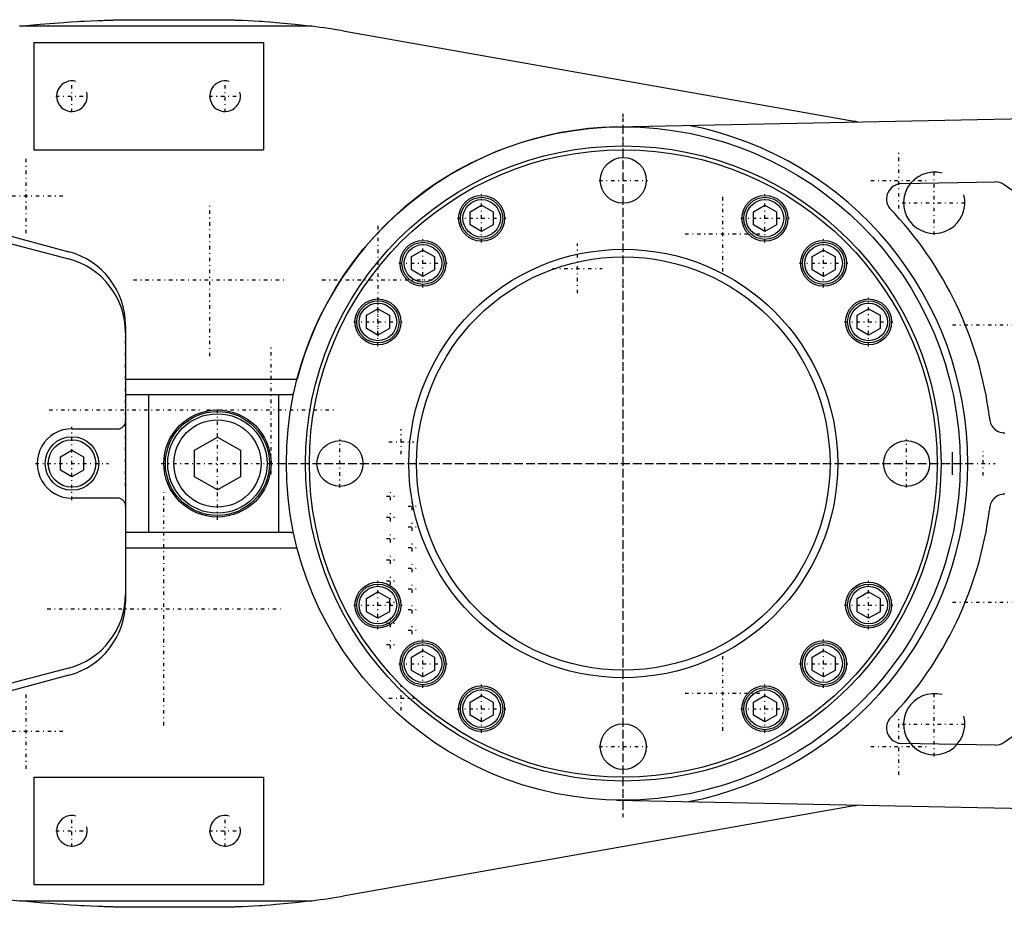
# Model space of a CAD drawing. Extents: x -394 to 171, y -70 to 70.
# Tile 2 of 4: x -299 to -170, y -58 to 58. Entities that reach past the tile are written whole.
import ezdxf

# ---------------------------------------------------------------- set-up
doc = ezdxf.new("R2010")
doc.units = 0
doc.linetypes.add('CENTER', pattern=[1.5, 0.45, -0.5, 0.05, -0.5])
for name, color, linetype in [('AM_0', 7, 'CONTINUOUS'), ('AM_10', 7, 'CONTINUOUS'), ('AM_7', 7, 'CENTER')]:
    doc.layers.add(name, color=color, linetype=linetype)

msp = doc.modelspace()

# ---------------------------------------------------------------- linework, layer by layer
at = {"layer": 'AM_0', "color": 7, "linetype": 'CONTINUOUS'}
for p, q in [((-282.83, 58), (-273.73, 58)), ((-260.69, 57.14), (-298.83, 57.14)), ((-256.35, 56.48), (-189.87, 44.73)), ((-297, 55), (-297, 41)), ((-297, 55), (-267, 55)), ((-267, 55), (-267, 41)), ((-220.9, 43.99), (-33.69, 47.82)), ((-339.22, 40.23), (-292.41, 27.68)), ((-297, 41), (-267, 41)), ((-339.65, 39.22), (-292.45, 26.75)), ((-183.66, 36.57), (-171.43, 36.8)), ((-170.24, 36.44), (-129.17, 7.64)), ((-240, 32.91), (-238.5, 33.77)), ((-238.5, 33.77), (-237, 32.91)), ((-203, 32.91), (-201.5, 33.77)), ((-201.5, 33.77), (-200, 32.91)), ((-240, 31.18), (-240, 32.91)), ((-237, 32.91), (-237, 31.18)), ((-203, 31.18), (-203, 32.91)), ((-200, 32.91), (-200, 31.18)), ((-238.5, 30.31), (-240, 31.18)), ((-237, 31.18), (-238.5, 30.31)), ((-201.5, 30.31), (-203, 31.18)), ((-200, 31.18), (-201.5, 30.31)), ((-247.66, 27.03), (-246.16, 27.89)), ((-247.66, 25.3), (-247.66, 27.03)), ((-246.16, 27.89), (-244.66, 27.03)), ((-244.66, 27.03), (-244.66, 25.3)), ((-195.34, 27.03), (-193.84, 27.89)), ((-195.34, 25.3), (-195.34, 27.03)), ((-193.84, 27.89), (-192.34, 27.03)), ((-192.34, 27.03), (-192.34, 25.3)), ((-246.16, 24.43), (-247.66, 25.3)), ((-244.66, 25.3), (-246.16, 24.43)), ((-193.84, 24.43), (-195.34, 25.3)), ((-192.34, 25.3), (-193.84, 24.43)), ((-253.54, 19.37), (-252.04, 20.23)), ((-253.54, 17.63), (-253.54, 19.37)), ((-252.04, 20.23), (-250.54, 19.37)), ((-250.54, 19.37), (-250.54, 17.63)), ((-189.46, 19.37), (-187.96, 20.23)), ((-189.46, 17.63), (-189.46, 19.37)), ((-187.96, 20.23), (-186.46, 19.37)), ((-186.46, 19.37), (-186.46, 17.63)), ((-285, 18.02), (-285, -18.02)), ((-252.04, 16.77), (-253.54, 17.63)), ((-250.54, 17.63), (-252.04, 16.77)), ((-187.96, 16.77), (-189.46, 17.63)), ((-186.46, 17.63), (-187.96, 16.77)), ((-285, 11), (-262.6, 11)), ((-285, 9), (-263.7, 9)), ((-282, 9), (-282, -9)), ((-265, -9), (-265, 9)), ((-291.99, 4.54), (-286, 4.53)), ((-276, 1.73), (-273, 3.46)), ((-273, 3.46), (-270, 1.73)), ((-293.5, 0.87), (-292, 1.73)), ((-292, 1.73), (-290.5, 0.87)), ((-276, -1.73), (-276, 1.73)), ((-270, 1.73), (-270, -1.73)), ((-293.5, -0.87), (-293.5, 0.87)), ((-290.5, 0.87), (-290.5, -0.87)), ((-292, -1.73), (-293.5, -0.87)), ((-290.5, -0.87), (-292, -1.73)), ((-273, -3.46), (-276, -1.73)), ((-270, -1.73), (-273, -3.46)), ((-286, -4.53), (-291.99, -4.54)), ((-129.17, -7.64), (-170.24, -36.44)), ((-263.7, -9), (-285, -9)), ((-285, -11), (-262.6, -11)), ((-253.54, -17.63), (-252.04, -16.77)), ((-253.54, -19.37), (-253.54, -17.63)), ((-252.04, -16.77), (-250.54, -17.63)), ((-250.54, -17.63), (-250.54, -19.37)), ((-189.46, -17.63), (-187.96, -16.77)), ((-189.46, -19.37), (-189.46, -17.63)), ((-187.96, -16.77), (-186.46, -17.63)), ((-186.46, -17.63), (-186.46, -19.37)), ((-252.04, -20.23), (-253.54, -19.37)), ((-250.54, -19.37), (-252.04, -20.23)), ((-187.96, -20.23), (-189.46, -19.37)), ((-186.46, -19.37), (-187.96, -20.23)), ((-247.66, -25.3), (-246.16, -24.43)), ((-246.16, -24.43), (-244.66, -25.3)), ((-195.34, -25.3), (-193.84, -24.43)), ((-193.84, -24.43), (-192.34, -25.3)), ((-247.66, -27.03), (-247.66, -25.3)), ((-244.66, -25.3), (-244.66, -27.03)), ((-195.34, -27.03), (-195.34, -25.3)), ((-192.34, -25.3), (-192.34, -27.03)), ((-292.45, -26.75), (-339.65, -39.22)), ((-292.41, -27.68), (-339.22, -40.23)), ((-246.16, -27.89), (-247.66, -27.03)), ((-244.66, -27.03), (-246.16, -27.89)), ((-193.84, -27.89), (-195.34, -27.03)), ((-192.34, -27.03), (-193.84, -27.89)), ((-240, -31.18), (-238.5, -30.31)), ((-238.5, -30.31), (-237, -31.18)), ((-203, -31.18), (-201.5, -30.31)), ((-201.5, -30.31), (-200, -31.18)), ((-240, -32.91), (-240, -31.18)), ((-237, -31.18), (-237, -32.91)), ((-203, -32.91), (-203, -31.18)), ((-200, -31.18), (-200, -32.91)), ((-238.5, -33.77), (-240, -32.91)), ((-237, -32.91), (-238.5, -33.77)), ((-201.5, -33.77), (-203, -32.91)), ((-200, -32.91), (-201.5, -33.77)), ((-171.43, -36.8), (-183.66, -36.57)), ((-297, -41), (-297, -55)), ((-297, -41), (-267, -41)), ((-267, -41), (-267, -55)), ((-189.87, -44.73), (-256.35, -56.48)), ((-220.9, -43.99), (-33.69, -47.82)), ((-297, -55), (-267, -55)), ((-298.83, -57.14), (-260.69, -57.14)), ((-273.73, -58), (-282.83, -58))]:
    msp.add_line(p, q, dxfattribs=at)
for points in [[(-298.83, 57.14, 0), (-296.17, 57.41, 0), (-293.06, 57.65, 0), (-292.17, 57.71, 0), (-291.28, 57.76, 0), (-290.84, 57.79, 0), (-290.39, 57.81, 0), (-289.51, 57.85, 0), (-288.62, 57.89, 0), (-288.1, 57.91, 0), (-287.95, 57.91, 0), (-287.8, 57.92, 0), (-287.73, 57.92, 0), (-287.65, 57.92, 0), (-287.5, 57.93, 0), (-287.36, 57.93, 0), (-287.21, 57.94, 0), (-287.06, 57.94, 0), (-286.91, 57.94, 0), (-286.84, 57.95, 0), (-286.76, 57.95, 0), (-286.61, 57.95, 0), (-286.47, 57.96, 0), (-286.32, 57.96, 0), (-286.17, 57.96, 0), (-286.02, 57.97, 0), (-285.95, 57.97, 0), (-285.87, 57.97, 0), (-285.72, 57.97, 0), (-285.58, 57.97, 0), (-285.5, 57.98, 0), (-285.43, 57.98, 0), (-285.28, 57.98, 0), (-285.13, 57.98, 0), (-285.06, 57.98, 0), (-284.98, 57.98, 0), (-284.83, 57.99, 0), (-284.68, 57.99, 0), (-284.54, 57.99, 0), (-284.39, 57.99, 0), (-284.24, 57.99, 0), (-284.17, 57.99, 0), (-284.09, 57.99, 0), (-283.94, 58, 0), (-283.79, 58, 0), (-283.65, 58, 0), (-283.5, 58, 0), (-283.35, 58, 0), (-283.28, 58, 0), (-283.2, 58, 0), (-283.05, 58, 0), (-282.9, 58, 0), (-282.83, 58, 0)], [(-273.73, 58, 0), (-273.67, 58, 0), (-273.55, 58, 0), (-273.43, 58, 0), (-273.37, 58, 0), (-273.31, 58, 0), (-273.19, 58, 0), (-273.06, 58, 0), (-272.94, 58, 0), (-272.82, 58, 0), (-272.7, 57.99, 0), (-272.64, 57.99, 0), (-272.58, 57.99, 0), (-272.46, 57.99, 0), (-272.34, 57.99, 0), (-272.22, 57.99, 0), (-272.1, 57.99, 0), (-271.97, 57.98, 0), (-271.91, 57.98, 0), (-271.85, 57.98, 0), (-271.73, 57.98, 0), (-271.61, 57.98, 0), (-271.55, 57.98, 0), (-271.49, 57.97, 0), (-271.37, 57.97, 0), (-271.25, 57.97, 0), (-271.19, 57.97, 0), (-271.13, 57.97, 0), (-271.01, 57.96, 0), (-270.88, 57.96, 0), (-270.76, 57.96, 0), (-270.64, 57.95, 0), (-270.52, 57.95, 0), (-270.46, 57.95, 0), (-270.4, 57.94, 0), (-270.28, 57.94, 0), (-270.16, 57.94, 0), (-269.73, 57.92, 0), (-269.01, 57.89, 0), (-268.28, 57.85, 0), (-267.56, 57.81, 0), (-267.2, 57.79, 0), (-266.83, 57.76, 0), (-266.11, 57.71, 0), (-265.38, 57.65, 0), (-262.85, 57.41, 0), (-260.69, 57.14, 0)], [(-263.7, 9, 0), (-263.67, 9, 0), (-263.62, 9, 0), (-263.57, 9, 0), (-263.55, 9.01, 0), (-263.52, 9.01, 0), (-263.47, 9.01, 0), (-263.43, 9.02, 0), (-263.38, 9.02, 0), (-263.34, 9.03, 0), (-263.3, 9.04, 0), (-263.29, 9.04, 0), (-263.27, 9.05, 0), (-263.23, 9.06, 0), (-263.2, 9.06, 0), (-263.17, 9.07, 0), (-263.14, 9.08, 0), (-263.12, 9.09, 0), (-263.1, 9.09, 0), (-263.09, 9.09, 0), (-263.07, 9.1, 0), (-263.05, 9.11, 0), (-263.05, 9.11, 0)], [(-263.05, -9.11, 0), (-263.05, -9.11, 0), (-263.07, -9.1, 0), (-263.09, -9.09, 0), (-263.1, -9.09, 0), (-263.12, -9.09, 0), (-263.14, -9.08, 0), (-263.17, -9.07, 0), (-263.2, -9.06, 0), (-263.23, -9.06, 0), (-263.27, -9.05, 0), (-263.29, -9.04, 0), (-263.3, -9.04, 0), (-263.34, -9.03, 0), (-263.38, -9.03, 0), (-263.43, -9.02, 0), (-263.47, -9.01, 0), (-263.52, -9.01, 0), (-263.55, -9.01, 0), (-263.57, -9, 0), (-263.62, -9, 0), (-263.67, -9, 0), (-263.7, -9, 0)], [(-282.83, -58, 0), (-282.9, -58, 0), (-283.05, -58, 0), (-283.2, -58, 0), (-283.28, -58, 0), (-283.35, -58, 0), (-283.5, -58, 0), (-283.65, -58, 0), (-283.79, -58, 0), (-283.94, -58, 0), (-284.09, -57.99, 0), (-284.17, -57.99, 0), (-284.24, -57.99, 0), (-284.39, -57.99, 0), (-284.54, -57.99, 0), (-284.68, -57.99, 0), (-284.83, -57.99, 0), (-284.98, -57.98, 0), (-285.06, -57.98, 0), (-285.13, -57.98, 0), (-285.28, -57.98, 0), (-285.43, -57.98, 0), (-285.5, -57.98, 0), (-285.58, -57.97, 0), (-285.72, -57.97, 0), (-285.87, -57.97, 0), (-285.95, -57.97, 0), (-286.02, -57.97, 0), (-286.17, -57.96, 0), (-286.32, -57.96, 0), (-286.47, -57.96, 0), (-286.61, -57.95, 0), (-286.76, -57.95, 0), (-286.84, -57.95, 0), (-286.91, -57.94, 0), (-287.06, -57.94, 0), (-287.21, -57.94, 0), (-287.36, -57.93, 0), (-287.5, -57.93, 0), (-287.65, -57.92, 0), (-287.73, -57.92, 0), (-287.8, -57.92, 0), (-287.95, -57.91, 0), (-288.1, -57.91, 0), (-288.62, -57.89, 0), (-289.51, -57.85, 0), (-290.39, -57.81, 0), (-290.84, -57.79, 0), (-291.28, -57.76, 0), (-292.17, -57.71, 0), (-293.06, -57.65, 0), (-293.95, -57.59, 0), (-294.84, -57.52, 0), (-295.72, -57.44, 0), (-296.17, -57.41, 0), (-296.61, -57.37, 0), (-297.5, -57.28, 0), (-298.38, -57.19, 0), (-298.83, -57.14, 0)], [(-260.69, -57.14, 0), (-262.85, -57.41, 0), (-265.38, -57.65, 0), (-266.11, -57.71, 0), (-266.83, -57.76, 0), (-267.2, -57.79, 0), (-267.56, -57.81, 0), (-268.28, -57.85, 0), (-269.01, -57.89, 0), (-269.73, -57.92, 0), (-270.16, -57.94, 0), (-270.28, -57.94, 0), (-270.4, -57.94, 0), (-270.46, -57.95, 0), (-270.52, -57.95, 0), (-270.64, -57.95, 0), (-270.76, -57.96, 0), (-270.88, -57.96, 0), (-271.01, -57.96, 0), (-271.13, -57.97, 0), (-271.19, -57.97, 0), (-271.25, -57.97, 0), (-271.37, -57.97, 0), (-271.49, -57.97, 0), (-271.55, -57.98, 0), (-271.61, -57.98, 0), (-271.73, -57.98, 0), (-271.85, -57.98, 0), (-271.91, -57.98, 0), (-271.97, -57.98, 0), (-272.1, -57.99, 0), (-272.22, -57.99, 0), (-272.34, -57.99, 0), (-272.46, -57.99, 0), (-272.58, -57.99, 0), (-272.64, -57.99, 0), (-272.7, -57.99, 0), (-272.82, -58, 0), (-272.94, -58, 0), (-273.06, -58, 0), (-273.19, -58, 0), (-273.31, -58, 0), (-273.37, -58, 0), (-273.43, -58, 0), (-273.55, -58, 0), (-273.67, -58, 0), (-273.73, -58, 0)]]:
    msp.add_polyline3d(points, dxfattribs=at)
for centre, radius in [((-220, 0), 44), ((-220, 0), 41.5), ((-220, 0), 41), ((-220, 37), 3), ((-238.5, 32.04), 3), ((-238.5, 32.04), 2.75), ((-201.5, 32.04), 3), ((-201.5, 32.04), 2.75), ((-238.5, 32.04), 2.45), ((-201.5, 32.04), 2.45), ((-246.16, 26.16), 3), ((-246.16, 26.16), 2.75), ((-246.16, 26.16), 2.45), ((-193.84, 26.16), 3), ((-193.84, 26.16), 2.75), ((-193.84, 26.16), 2.45), ((-220, 0), 28), ((-220, 0), 27), ((-252.04, 18.5), 3), ((-252.04, 18.5), 2.75), ((-252.04, 18.5), 2.45), ((-187.96, 18.5), 3), ((-187.96, 18.5), 2.75), ((-187.96, 18.5), 2.45), ((-273, 0), 7), ((-273, 0), 6.8), ((-273, 0), 6.5), ((-273, 0), 5.7), ((-292, 0), 3.5), ((-292, 0), 3.1), ((-257, 0), 3), ((-183, 0), 3), ((-252.04, -18.5), 3), ((-252.04, -18.5), 2.75), ((-252.04, -18.5), 2.45), ((-187.96, -18.5), 3), ((-187.96, -18.5), 2.75), ((-187.96, -18.5), 2.45), ((-246.16, -26.16), 3), ((-246.16, -26.16), 2.75), ((-246.16, -26.16), 2.45), ((-193.84, -26.16), 3), ((-193.84, -26.16), 2.75), ((-193.84, -26.16), 2.45), ((-238.5, -32.04), 3), ((-238.5, -32.04), 2.75), ((-201.5, -32.04), 3), ((-201.5, -32.04), 2.75), ((-238.5, -32.04), 2.45), ((-201.5, -32.04), 2.45), ((-220, -37), 3)]:
    msp.add_circle(centre, radius, dxfattribs=at)
for centre, radius, start, end in [((-273.73, -41.86), 99.86, 79.9766, 82.4957), ((-220, 0), 44, 91.172, 165.5225), ((-220, 0), 45, 280.9295, 79.0705), ((-193, 27), 18, 78.4474, 79.9766), ((-183.62, 34.57), 2, 91.0774, 216.7851), ((-171.39, 34.8), 2, 54.9603, 91.0774), ((-220, 0), 48.2, 7.196, 43.8182), ((-295, 18.02), 10, 0, 74.9953), ((-295, 17.08), 10, 0, 75.2096), ((-286, 5.53), 1, 269.9044, 0), ((-170.18, 6), 2, 178.9203, 270), ((-292, 0), 4.54, 89.9044, 270.0956), ((-220, 0), 43, 358.0009, 1.9991), ((-286, -5.53), 1, 0, 90.0956), ((-170.18, -6), 2, 90, 181.0797), ((-220, 0), 48.2, 316.1818, 352.804), ((-295, -17.08), 10, 284.7904, 0), ((-295, -18.02), 10, 285.0047, 0), ((-183.62, -34.57), 2, 143.2149, 268.9226), ((-171.39, -34.8), 2, 268.9226, 305.0397), ((-193, -27), 18, 280.0234, 281.5526), ((-282.83, 92), 150, 253.1812, 263.8785), ((-273.73, 41.86), 99.86, 277.5043, 280.0234)]:
    msp.add_arc(centre, radius, start, end, dxfattribs=at)
at = {"layer": 'AM_10', "color": 7, "linetype": 'CONTINUOUS'}
for centre, radius in [((-292, 48), 2), ((-272, 48), 2), ((-179.4, 34.07), 4), ((-179.4, -34.07), 4), ((-292, -48), 2), ((-272, -48), 2)]:
    msp.add_arc(centre, radius, 75, 15, dxfattribs=at)
at = {"layer": 'AM_7', "color": 4, "linetype": 'CENTER'}
for p, q in [((-292, 45.9), (-292, 50.1)), ((-272, 45.9), (-272, 50.1)), ((-294.1, 48), (-289.9, 48)), ((-274.1, 48), (-269.9, 48)), ((-220, -46.2), (-220, 46.2)), ((-220, -45.15), (-220, 45.15)), ((-298, 30.08), (-298, 39.92)), ((-184, 33.33), (-184, 40.67)), ((-179.4, 29.87), (-179.4, 38.27)), ((-223.15, 37), (-216.85, 37)), ((-187.68, 37), (-180.33, 37)), ((-302.92, 35), (-293.08, 35)), ((-238.5, 28.89), (-238.5, 35.19)), ((-207, 25.08), (-207, 34.92)), ((-201.5, 28.89), (-201.5, 35.19)), ((-274, 14.03), (-274, 33.98)), ((-183.6, 34.07), (-175.2, 34.07)), ((-252, 16.65), (-252, 31.35)), ((-241.65, 32.04), (-235.35, 32.04)), ((-204.65, 32.04), (-198.35, 32.04)), ((-211.92, 30), (-202.08, 30)), ((-246.16, 23.01), (-246.16, 29.31)), ((-226, 22.25), (-226, 28.75)), ((-193.84, 23.01), (-193.84, 29.31)), ((-249.31, 26.16), (-243.01, 26.16)), ((-196.99, 26.16), (-190.69, 26.16)), ((-229.25, 25.5), (-222.75, 25.5)), ((-283.98, 24), (-264.02, 24)), ((-259.35, 24), (-244.65, 24)), ((-252.04, 15.35), (-252.04, 21.65)), ((-187.96, 15.35), (-187.96, 21.65)), ((-255.19, 18.5), (-248.89, 18.5)), ((-191.11, 18.5), (-184.81, 18.5)), ((-177.02, 18.13), (-163.37, 18.13)), ((-285, -2.98), (-285, 16.98)), ((-266, -1.4), (-266, 15.4)), ((-294.98, 7), (-275.02, 7)), ((-274.4, 7), (-257.6, 7)), ((-273, -7.35), (-273, 7.35)), ((-292, -4.77), (-292, 4.77)), ((-249, 1.22), (-249, 4.48)), ((-257, -3.15), (-257, 3.15)), ((-250.63, 2.85), (-247.37, 2.85)), ((-183, -3.15), (-183, 3.15)), ((-173, -1.57), (-173, 1.57)), ((-296.77, 0), (-287.23, 0)), ((-266.2, 0), (-171.43, 0)), ((-265.15, 0), (-174.85, 0)), ((-280.35, 0), (-265.65, 0)), ((-280, -34.23), (-280, -3.77)), ((-250.42, -4.79), (-250.42, -3.74)), ((-250.94, -4.26), (-249.9, -4.26)), ((-247.58, -6.12), (-247.58, -5.07)), ((-248.1, -5.59), (-247.06, -5.59)), ((-250.94, -7.03), (-249.9, -7.03)), ((-250.42, -7.56), (-250.42, -6.51)), ((-248.1, -8.29), (-247.06, -8.29)), ((-247.58, -8.82), (-247.58, -7.77)), ((-250.94, -9.8), (-249.9, -9.8)), ((-250.42, -10.32), (-250.42, -9.28)), ((-248.1, -10.99), (-247.06, -10.99)), ((-247.58, -11.52), (-247.58, -10.46)), ((-250.94, -12.57), (-249.9, -12.57)), ((-250.42, -13.1), (-250.42, -12.04)), ((-248.1, -13.69), (-247.06, -13.69)), ((-247.58, -14.21), (-247.58, -13.16)), ((-252.04, -21.65), (-252.04, -15.35)), ((-250.94, -15.34), (-249.9, -15.34)), ((-250.42, -15.87), (-250.42, -14.81)), ((-187.96, -21.65), (-187.96, -15.35)), ((-248.1, -16.39), (-247.06, -16.39)), ((-247.58, -16.91), (-247.58, -15.87)), ((-250.42, -18.64), (-250.42, -17.59)), ((-295.23, -19), (-264.77, -19)), ((-255.19, -18.5), (-248.89, -18.5)), ((-250.94, -18.11), (-249.9, -18.11)), ((-248.1, -19.09), (-247.06, -19.09)), ((-247.58, -19.61), (-247.58, -18.57)), ((-191.11, -18.5), (-184.81, -18.5)), ((-177.02, -18.13), (-163.37, -18.13)), ((-250.42, -21.41), (-250.42, -20.36)), ((-250.94, -20.88), (-249.9, -20.88)), ((-248.1, -21.79), (-247.06, -21.79)), ((-247.58, -22.32), (-247.58, -21.27)), ((-250.42, -24.18), (-250.42, -23.12)), ((-246.16, -29.31), (-246.16, -23.01)), ((-193.84, -29.31), (-193.84, -23.01)), ((-250.94, -23.65), (-249.9, -23.65)), ((-207, -34.92), (-207, -25.08)), ((-249.31, -26.16), (-243.01, -26.16)), ((-196.99, -26.16), (-190.69, -26.16)), ((-249, -32.28), (-249, -29.02)), ((-238.5, -35.19), (-238.5, -28.89)), ((-201.5, -35.19), (-201.5, -28.89)), ((-298, -39.92), (-298, -30.08)), ((-250.63, -30.65), (-247.37, -30.65)), ((-211.92, -30), (-202.08, -30)), ((-179.4, -38.27), (-179.4, -29.87)), ((-241.65, -32.04), (-235.35, -32.04)), ((-204.65, -32.04), (-198.35, -32.04)), ((-184, -40.68), (-184, -33.33)), ((-183.6, -34.07), (-175.2, -34.07)), ((-302.92, -35), (-293.08, -35)), ((-223.15, -37), (-216.85, -37)), ((-187.68, -37), (-180.33, -37)), ((-292, -50.1), (-292, -45.9)), ((-272, -50.1), (-272, -45.9)), ((-294.1, -48), (-289.9, -48)), ((-274.1, -48), (-269.9, -48))]:
    msp.add_line(p, q, dxfattribs=at)

doc.saveas('drawing.dxf')
